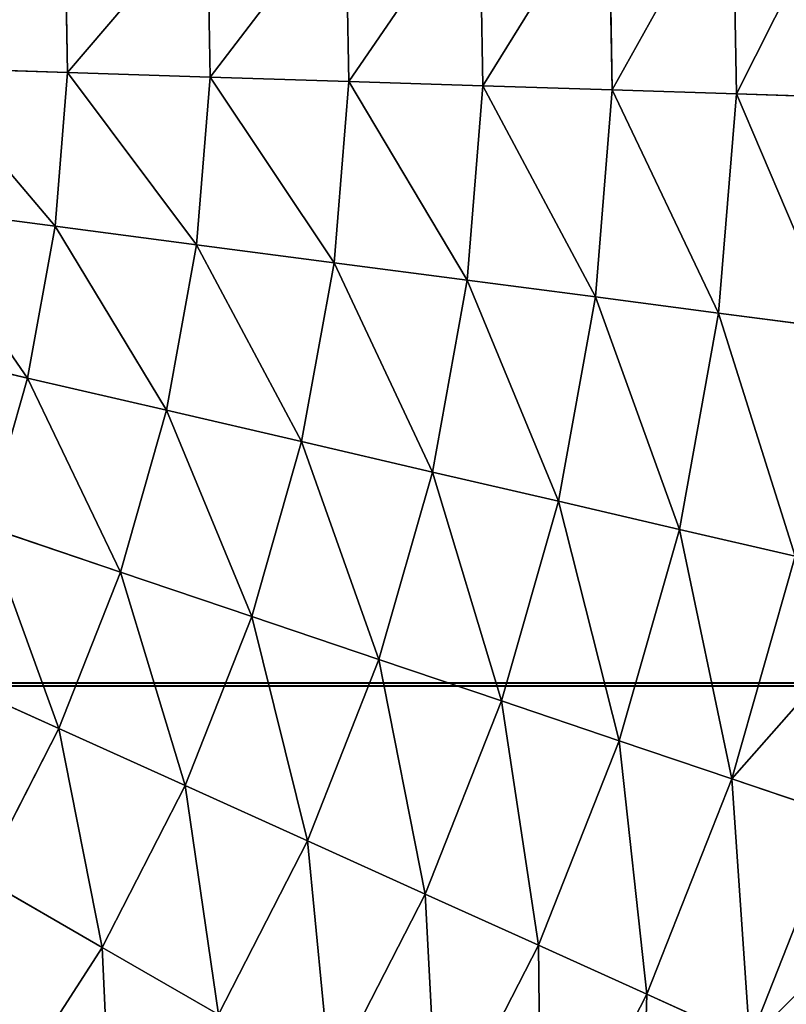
# Model space of a CAD drawing. Extents: x 5 to 635, y -14 to 121.
# Tile 98 of 256: x 78 to 90, y 39 to 54. Entities that reach past the tile are written whole.
import ezdxf

# ---------------------------------------------------------------- set-up
doc = ezdxf.new("R2010")
doc.units = 0
doc.layers.get('0').update_dxf_attribs({"color": 13, "linetype": 'CONTINUOUS'})

# ---------------------------------------------------------------- blocks, each defined once
blk = doc.blocks.new('COMPONENT_4')
for p, q in [((81.656, 48.963, 11.289), (81.603, 52.073, 11.289)), ((81.656, 48.963, 88.59), (81.603, 52.073, 88.59)), ((83.516, 48.904, 12.892), (83.459, 52.197, 12.892)), ((83.516, 48.904, 86.987), (83.459, 52.197, 86.987)), ((79.72, 49.025, 9.779), (79.67, 51.945, 9.779)), ((79.72, 49.025, 90.1), (79.67, 51.945, 90.1)), ((77.712, 49.089, 8.366), (77.665, 51.812, 8.366)), ((77.712, 49.089, 91.513), (77.665, 51.812, 91.513)), ((75.637, 49.155, 7.053), (75.594, 51.675, 7.053)), ((75.637, 49.155, 92.826), (75.594, 51.675, 92.826)), ((73.501, 49.224, 5.844), (73.461, 51.533, 5.844)), ((73.501, 49.224, 94.036), (73.461, 51.533, 94.036)), ((73.501, 49.224, 5.844), (71.307, 49.294, 4.74)), ((73.501, 49.224, 94.036), (71.307, 49.294, 95.139)), ((73.314, 46.921, 5.844), (73.501, 49.224, 5.844)), ((73.314, 46.921, 94.036), (73.501, 49.224, 94.036)), ((75.637, 49.155, 7.053), (73.501, 49.224, 5.844)), ((75.637, 49.155, 92.826), (73.501, 49.224, 94.036)), ((75.433, 46.644, 7.053), (75.637, 49.155, 7.053)), ((75.433, 46.644, 92.826), (75.637, 49.155, 92.826)), ((77.712, 49.089, 8.366), (75.637, 49.155, 7.053)), ((77.712, 49.089, 91.513), (75.637, 49.155, 92.826)), ((77.492, 46.375, 8.366), (77.712, 49.089, 8.366)), ((77.492, 46.375, 91.513), (77.712, 49.089, 91.513)), ((79.72, 49.025, 9.779), (77.712, 49.089, 8.366)), ((79.72, 49.025, 90.1), (77.712, 49.089, 91.513)), ((79.484, 46.114, 9.779), (79.72, 49.025, 9.779)), ((79.484, 46.114, 90.1), (79.72, 49.025, 90.1)), ((81.656, 48.963, 11.289), (79.72, 49.025, 9.779)), ((81.656, 48.963, 88.59), (79.72, 49.025, 90.1)), ((81.404, 45.863, 11.289), (81.656, 48.963, 11.289)), ((81.404, 45.863, 88.59), (81.656, 48.963, 88.59)), ((83.516, 48.904, 12.892), (81.656, 48.963, 11.289)), ((83.516, 48.904, 86.987), (81.656, 48.963, 88.59)), ((83.249, 45.621, 12.892), (83.516, 48.904, 12.892)), ((83.249, 45.621, 86.987), (83.516, 48.904, 86.987)), ((85.294, 48.847, 14.584), (83.516, 48.904, 12.892)), ((85.294, 48.847, 85.295), (83.516, 48.904, 86.987)), ((73.314, 46.921, 5.844), (71.137, 47.206, 4.74)), ((73.314, 46.921, 94.036), (71.137, 47.206, 95.139)), ((72.902, 44.648, 5.844), (73.314, 46.921, 5.844)), ((72.902, 44.648, 94.036), (73.314, 46.921, 94.036)), ((75.433, 46.644, 7.053), (73.314, 46.921, 5.844)), ((75.433, 46.644, 92.826), (73.314, 46.921, 94.036)), ((74.984, 44.165, 7.053), (75.433, 46.644, 7.053)), ((74.984, 44.165, 92.826), (75.433, 46.644, 92.826)), ((77.492, 46.375, 8.366), (75.433, 46.644, 7.053)), ((77.492, 46.375, 91.513), (75.433, 46.644, 92.826)), ((77.006, 43.695, 8.366), (77.492, 46.375, 8.366)), ((77.006, 43.695, 91.513), (77.492, 46.375, 91.513)), ((79.484, 46.114, 9.779), (77.492, 46.375, 8.366)), ((79.484, 46.114, 90.1), (77.492, 46.375, 91.513)), ((78.963, 43.24, 9.779), (79.484, 46.114, 9.779)), ((78.963, 43.24, 90.1), (79.484, 46.114, 90.1)), ((81.404, 45.863, 11.289), (79.484, 46.114, 9.779)), ((81.404, 45.863, 88.59), (79.484, 46.114, 90.1)), ((80.85, 42.802, 11.289), (81.404, 45.863, 11.289)), ((80.85, 42.802, 88.59), (81.404, 45.863, 88.59)), ((83.249, 45.621, 12.892), (81.404, 45.863, 11.289)), ((83.249, 45.621, 86.987), (81.404, 45.863, 88.59)), ((82.662, 42.381, 12.892), (83.249, 45.621, 12.892)), ((82.662, 42.381, 86.987), (83.249, 45.621, 86.987)), ((85.014, 45.391, 14.584), (83.249, 45.621, 12.892)), ((85.014, 45.391, 85.295), (83.249, 45.621, 86.987)), ((72.902, 44.648, 5.844), (70.764, 45.145, 4.74)), ((72.902, 44.648, 94.036), (70.764, 45.145, 95.139)), ((72.27, 42.427, 5.844), (72.902, 44.648, 5.844)), ((72.27, 42.427, 94.036), (72.902, 44.648, 94.036)), ((74.984, 44.165, 7.053), (72.902, 44.648, 5.844)), ((74.984, 44.165, 92.826), (72.902, 44.648, 94.036)), ((74.294, 41.741, 7.053), (74.984, 44.165, 7.053)), ((74.294, 41.741, 92.826), (74.984, 44.165, 92.826)), ((77.006, 43.695, 8.366), (74.984, 44.165, 7.053)), ((77.006, 43.695, 91.513), (74.984, 44.165, 92.826)), ((76.261, 41.075, 8.366), (77.006, 43.695, 8.366)), ((76.261, 41.075, 91.513), (77.006, 43.695, 91.513)), ((78.963, 43.24, 9.779), (77.006, 43.695, 8.366)), ((78.963, 43.24, 90.1), (77.006, 43.695, 91.513)), ((78.164, 40.431, 9.779), (78.963, 43.24, 9.779)), ((78.164, 40.431, 90.1), (78.963, 43.24, 90.1)), ((80.85, 42.802, 11.289), (78.963, 43.24, 9.779)), ((80.85, 42.802, 88.59), (78.963, 43.24, 90.1)), ((79.998, 39.81, 11.289), (80.85, 42.802, 11.289)), ((79.998, 39.81, 88.59), (80.85, 42.802, 88.59)), ((82.662, 42.381, 12.892), (80.85, 42.802, 11.289)), ((82.662, 42.381, 86.987), (80.85, 42.802, 88.59)), ((72.27, 42.427, 5.844), (74.294, 41.741, 7.053)), ((74.294, 41.741, 92.826), (72.27, 42.427, 94.036)), ((81.761, 39.214, 12.892), (82.662, 42.381, 12.892)), ((81.761, 39.214, 86.987), (82.662, 42.381, 86.987)), ((84.396, 41.978, 14.584), (82.662, 42.381, 12.892)), ((84.396, 41.978, 85.295), (82.662, 42.381, 86.987)), ((83.446, 38.643, 14.584), (84.396, 41.978, 14.584)), ((83.446, 38.643, 85.295), (84.396, 41.978, 85.295)), ((73.37, 39.397, 7.053), (74.294, 41.741, 7.053)), ((73.37, 39.397, 92.826), (74.294, 41.741, 92.826)), ((74.294, 41.741, 7.053), (76.261, 41.075, 8.366)), ((76.261, 41.075, 91.513), (74.294, 41.741, 92.826)), ((75.262, 38.542, 8.366), (76.261, 41.075, 8.366)), ((75.262, 38.542, 91.513), (76.261, 41.075, 91.513)), ((76.261, 41.075, 8.366), (78.164, 40.431, 9.779)), ((78.164, 40.431, 90.1), (76.261, 41.075, 91.513)), ((77.092, 37.714, 9.779), (78.164, 40.431, 9.779)), ((77.092, 37.714, 90.1), (78.164, 40.431, 90.1)), ((78.164, 40.431, 9.779), (79.998, 39.81, 11.289)), ((79.998, 39.81, 88.59), (78.164, 40.431, 90.1)), ((71.422, 40.278, 5.844), (73.37, 39.397, 7.053)), ((71.422, 40.278, 94.036), (73.37, 39.397, 92.826)), ((78.857, 36.916, 11.289), (79.998, 39.81, 11.289)), ((78.857, 36.916, 88.59), (79.998, 39.81, 88.59)), ((79.998, 39.81, 11.289), (81.761, 39.214, 12.892)), ((81.761, 39.214, 86.987), (79.998, 39.81, 88.59)), ((72.221, 37.155, 7.053), (73.37, 39.397, 7.053)), ((72.221, 37.155, 92.826), (73.37, 39.397, 92.826)), ((73.37, 39.397, 7.053), (75.262, 38.542, 8.366)), ((73.37, 39.397, 92.826), (75.262, 38.542, 91.513)), ((80.553, 36.15, 12.892), (81.761, 39.214, 12.892)), ((80.553, 36.15, 86.987), (81.761, 39.214, 86.987)), ((81.761, 39.214, 12.892), (83.446, 38.643, 14.584)), ((83.446, 38.643, 85.295), (81.761, 39.214, 86.987)), ((74.02, 36.118, 8.366), (75.262, 38.542, 8.366)), ((74.02, 36.118, 91.513), (75.262, 38.542, 91.513)), ((75.262, 38.542, 8.366), (77.092, 37.714, 9.779)), ((75.262, 38.542, 91.513), (77.092, 37.714, 90.1)), ((82.174, 35.417, 14.584), (83.446, 38.643, 14.584)), ((82.174, 35.417, 85.295), (83.446, 38.643, 85.295)), ((83.446, 38.643, 14.584), (85.051, 38.1, 16.362)), ((85.051, 38.1, 83.518), (83.446, 38.643, 85.295)), ((83.718, 34.719, 16.362), (85.051, 38.1, 16.362)), ((83.718, 34.719, 83.518), (85.051, 38.1, 83.518)), ((75.76, 35.115, 9.779), (77.092, 37.714, 9.779)), ((75.76, 35.115, 90.1), (77.092, 37.714, 90.1)), ((77.092, 37.714, 9.779), (78.857, 36.916, 11.289)), ((77.092, 37.714, 90.1), (78.857, 36.916, 88.59)), ((72.221, 37.155, 7.053), (74.02, 36.118, 8.366)), ((74.02, 36.118, 91.513), (72.221, 37.155, 92.826)), ((77.438, 34.148, 11.289), (78.857, 36.916, 11.289)), ((77.438, 34.148, 88.59), (78.857, 36.916, 88.59)), ((78.857, 36.916, 11.289), (80.553, 36.15, 12.892)), ((78.857, 36.916, 88.59), (80.553, 36.15, 86.987)), ((79.05, 33.219, 12.892), (80.553, 36.15, 12.892)), ((79.05, 33.219, 86.987), (80.553, 36.15, 86.987)), ((80.553, 36.15, 12.892), (82.174, 35.417, 14.584)), ((80.553, 36.15, 86.987), (82.174, 35.417, 85.295)), ((72.546, 33.828, 8.366), (74.02, 36.118, 8.366)), ((72.546, 33.828, 91.513), (74.02, 36.118, 91.513)), ((74.02, 36.118, 8.366), (75.76, 35.115, 9.779)), ((75.76, 35.115, 90.1), (74.02, 36.118, 91.513)), ((80.592, 32.331, 14.584), (82.174, 35.417, 14.584)), ((80.592, 32.331, 85.295), (82.174, 35.417, 85.295)), ((82.174, 35.417, 14.584), (83.718, 34.719, 16.362)), ((82.174, 35.417, 85.295), (83.718, 34.719, 83.518))]:
    blk.add_line(p, q)
mesh = blk.add_polyface()
corners = [(85.235, 52.314, 14.584), (83.516, 48.904, 12.892), (83.459, 52.197, 12.892), (85.294, 48.847, 14.584)]
mesh.append_faces([[corners[k] for k in face] for face in [(0, 1, 2), (1, 0, 3)]], dxfattribs={"vtx0": -1})
mesh = blk.add_polyface()
corners = [(83.516, 48.904, 86.987), (85.235, 52.314, 85.295), (83.459, 52.197, 86.987), (85.294, 48.847, 85.295)]
mesh.append_faces([[corners[k] for k in face] for face in [(0, 1, 2), (1, 0, 3)]], dxfattribs={"vtx0": -1})
mesh = blk.add_polyface()
corners = [(81.603, 52.073, 11.289), (79.72, 49.025, 9.779), (79.67, 51.945, 9.779), (81.656, 48.963, 11.289)]
mesh.append_faces([[corners[k] for k in face] for face in [(0, 1, 2), (1, 0, 3)]], dxfattribs={"vtx0": -1})
mesh = blk.add_polyface()
corners = [(79.72, 49.025, 90.1), (81.603, 52.073, 88.59), (79.67, 51.945, 90.1), (81.656, 48.963, 88.59)]
mesh.append_faces([[corners[k] for k in face] for face in [(0, 1, 2), (1, 0, 3)]], dxfattribs={"vtx0": -1})
mesh = blk.add_polyface()
corners = [(83.459, 52.197, 12.892), (81.656, 48.963, 11.289), (81.603, 52.073, 11.289), (83.516, 48.904, 12.892)]
mesh.append_faces([[corners[k] for k in face] for face in [(0, 1, 2), (1, 0, 3)]], dxfattribs={"vtx0": -1})
mesh = blk.add_polyface()
corners = [(81.656, 48.963, 88.59), (83.459, 52.197, 86.987), (81.603, 52.073, 88.59), (83.516, 48.904, 86.987)]
mesh.append_faces([[corners[k] for k in face] for face in [(0, 1, 2), (1, 0, 3)]], dxfattribs={"vtx0": -1})
mesh = blk.add_polyface()
corners = [(79.67, 51.945, 9.779), (77.712, 49.089, 8.366), (77.665, 51.812, 8.366), (79.72, 49.025, 9.779)]
mesh.append_faces([[corners[k] for k in face] for face in [(0, 1, 2), (1, 0, 3)]], dxfattribs={"vtx0": -1})
mesh = blk.add_polyface()
corners = [(77.712, 49.089, 91.513), (79.67, 51.945, 90.1), (77.665, 51.812, 91.513), (79.72, 49.025, 90.1)]
mesh.append_faces([[corners[k] for k in face] for face in [(0, 1, 2), (1, 0, 3)]], dxfattribs={"vtx0": -1})
mesh = blk.add_polyface()
corners = [(77.665, 51.812, 8.366), (75.637, 49.155, 7.053), (75.594, 51.675, 7.053), (77.712, 49.089, 8.366)]
mesh.append_faces([[corners[k] for k in face] for face in [(0, 1, 2), (1, 0, 3)]], dxfattribs={"vtx0": -1})
mesh = blk.add_polyface()
corners = [(75.637, 49.155, 92.826), (77.665, 51.812, 91.513), (75.594, 51.675, 92.826), (77.712, 49.089, 91.513)]
mesh.append_faces([[corners[k] for k in face] for face in [(0, 1, 2), (1, 0, 3)]], dxfattribs={"vtx0": -1})
mesh = blk.add_polyface()
corners = [(75.594, 51.675, 7.053), (73.501, 49.224, 5.844), (73.461, 51.533, 5.844), (75.637, 49.155, 7.053)]
mesh.append_faces([[corners[k] for k in face] for face in [(0, 1, 2), (1, 0, 3)]], dxfattribs={"vtx0": -1})
mesh = blk.add_polyface()
corners = [(73.501, 49.224, 94.036), (75.594, 51.675, 92.826), (73.461, 51.533, 94.036), (75.637, 49.155, 92.826)]
mesh.append_faces([[corners[k] for k in face] for face in [(0, 1, 2), (1, 0, 3)]], dxfattribs={"vtx0": -1})
mesh = blk.add_polyface()
corners = [(73.461, 51.533, 5.844), (71.307, 49.294, 4.74), (71.271, 51.388, 4.74), (73.501, 49.224, 5.844)]
mesh.append_faces([[corners[k] for k in face] for face in [(0, 1, 2), (1, 0, 3)]], dxfattribs={"vtx0": -1})
mesh = blk.add_polyface()
corners = [(71.307, 49.294, 95.139), (73.461, 51.533, 94.036), (71.271, 51.388, 95.139), (73.501, 49.224, 94.036)]
mesh.append_faces([[corners[k] for k in face] for face in [(0, 1, 2), (1, 0, 3)]], dxfattribs={"vtx0": -1})
mesh = blk.add_polyface()
corners = [(71.307, 49.294, 4.74), (73.314, 46.921, 5.844), (71.137, 47.206, 4.74), (73.501, 49.224, 5.844)]
mesh.append_faces([[corners[k] for k in face] for face in [(0, 1, 2), (1, 0, 3)]], dxfattribs={"vtx0": -1})
mesh = blk.add_polyface()
corners = [(73.314, 46.921, 94.036), (71.307, 49.294, 95.139), (71.137, 47.206, 95.139), (73.501, 49.224, 94.036)]
mesh.append_faces([[corners[k] for k in face] for face in [(0, 1, 2), (1, 0, 3)]], dxfattribs={"vtx0": -1})
mesh = blk.add_polyface()
corners = [(73.501, 49.224, 5.844), (75.433, 46.644, 7.053), (73.314, 46.921, 5.844), (75.637, 49.155, 7.053)]
mesh.append_faces([[corners[k] for k in face] for face in [(0, 1, 2), (1, 0, 3)]], dxfattribs={"vtx0": -1})
mesh = blk.add_polyface()
corners = [(75.433, 46.644, 92.826), (73.501, 49.224, 94.036), (73.314, 46.921, 94.036), (75.637, 49.155, 92.826)]
mesh.append_faces([[corners[k] for k in face] for face in [(0, 1, 2), (1, 0, 3)]], dxfattribs={"vtx0": -1})
mesh = blk.add_polyface()
corners = [(75.637, 49.155, 7.053), (77.492, 46.375, 8.366), (75.433, 46.644, 7.053), (77.712, 49.089, 8.366)]
mesh.append_faces([[corners[k] for k in face] for face in [(0, 1, 2), (1, 0, 3)]], dxfattribs={"vtx0": -1})
mesh = blk.add_polyface()
corners = [(77.492, 46.375, 91.513), (75.637, 49.155, 92.826), (75.433, 46.644, 92.826), (77.712, 49.089, 91.513)]
mesh.append_faces([[corners[k] for k in face] for face in [(0, 1, 2), (1, 0, 3)]], dxfattribs={"vtx0": -1})
mesh = blk.add_polyface()
corners = [(77.712, 49.089, 8.366), (79.484, 46.114, 9.779), (77.492, 46.375, 8.366), (79.72, 49.025, 9.779)]
mesh.append_faces([[corners[k] for k in face] for face in [(0, 1, 2), (1, 0, 3)]], dxfattribs={"vtx0": -1})
mesh = blk.add_polyface()
corners = [(79.484, 46.114, 90.1), (77.712, 49.089, 91.513), (77.492, 46.375, 91.513), (79.72, 49.025, 90.1)]
mesh.append_faces([[corners[k] for k in face] for face in [(0, 1, 2), (1, 0, 3)]], dxfattribs={"vtx0": -1})
mesh = blk.add_polyface()
corners = [(79.72, 49.025, 9.779), (81.404, 45.863, 11.289), (79.484, 46.114, 9.779), (81.656, 48.963, 11.289)]
mesh.append_faces([[corners[k] for k in face] for face in [(0, 1, 2), (1, 0, 3)]], dxfattribs={"vtx0": -1})
mesh = blk.add_polyface()
corners = [(81.404, 45.863, 88.59), (79.72, 49.025, 90.1), (79.484, 46.114, 90.1), (81.656, 48.963, 88.59)]
mesh.append_faces([[corners[k] for k in face] for face in [(0, 1, 2), (1, 0, 3)]], dxfattribs={"vtx0": -1})
mesh = blk.add_polyface()
corners = [(81.656, 48.963, 11.289), (83.249, 45.621, 12.892), (81.404, 45.863, 11.289), (83.516, 48.904, 12.892)]
mesh.append_faces([[corners[k] for k in face] for face in [(0, 1, 2), (1, 0, 3)]], dxfattribs={"vtx0": -1})
mesh = blk.add_polyface()
corners = [(83.249, 45.621, 86.987), (81.656, 48.963, 88.59), (81.404, 45.863, 88.59), (83.516, 48.904, 86.987)]
mesh.append_faces([[corners[k] for k in face] for face in [(0, 1, 2), (1, 0, 3)]], dxfattribs={"vtx0": -1})
mesh = blk.add_polyface()
corners = [(83.516, 48.904, 12.892), (85.014, 45.391, 14.584), (83.249, 45.621, 12.892), (85.294, 48.847, 14.584)]
mesh.append_faces([[corners[k] for k in face] for face in [(0, 1, 2), (1, 0, 3)]], dxfattribs={"vtx0": -1})
mesh = blk.add_polyface()
corners = [(85.014, 45.391, 85.295), (83.516, 48.904, 86.987), (83.249, 45.621, 86.987), (85.294, 48.847, 85.295)]
mesh.append_faces([[corners[k] for k in face] for face in [(0, 1, 2), (1, 0, 3)]], dxfattribs={"vtx0": -1})
mesh = blk.add_polyface()
corners = [(71.137, 47.206, 4.74), (72.902, 44.648, 5.844), (70.764, 45.145, 4.74), (73.314, 46.921, 5.844)]
mesh.append_faces([[corners[k] for k in face] for face in [(0, 1, 2), (1, 0, 3)]], dxfattribs={"vtx0": -1})
mesh = blk.add_polyface()
corners = [(72.902, 44.648, 94.036), (71.137, 47.206, 95.139), (70.764, 45.145, 95.139), (73.314, 46.921, 94.036)]
mesh.append_faces([[corners[k] for k in face] for face in [(0, 1, 2), (1, 0, 3)]], dxfattribs={"vtx0": -1})
mesh = blk.add_polyface()
corners = [(73.314, 46.921, 5.844), (74.984, 44.165, 7.053), (72.902, 44.648, 5.844), (75.433, 46.644, 7.053)]
mesh.append_faces([[corners[k] for k in face] for face in [(0, 1, 2), (1, 0, 3)]], dxfattribs={"vtx0": -1})
mesh = blk.add_polyface()
corners = [(74.984, 44.165, 92.826), (73.314, 46.921, 94.036), (72.902, 44.648, 94.036), (75.433, 46.644, 92.826)]
mesh.append_faces([[corners[k] for k in face] for face in [(0, 1, 2), (1, 0, 3)]], dxfattribs={"vtx0": -1})
mesh = blk.add_polyface()
corners = [(75.433, 46.644, 7.053), (77.006, 43.695, 8.366), (74.984, 44.165, 7.053), (77.492, 46.375, 8.366)]
mesh.append_faces([[corners[k] for k in face] for face in [(0, 1, 2), (1, 0, 3)]], dxfattribs={"vtx0": -1})
mesh = blk.add_polyface()
corners = [(77.006, 43.695, 91.513), (75.433, 46.644, 92.826), (74.984, 44.165, 92.826), (77.492, 46.375, 91.513)]
mesh.append_faces([[corners[k] for k in face] for face in [(0, 1, 2), (1, 0, 3)]], dxfattribs={"vtx0": -1})
mesh = blk.add_polyface()
corners = [(77.492, 46.375, 8.366), (78.963, 43.24, 9.779), (77.006, 43.695, 8.366), (79.484, 46.114, 9.779)]
mesh.append_faces([[corners[k] for k in face] for face in [(0, 1, 2), (1, 0, 3)]], dxfattribs={"vtx0": -1})
mesh = blk.add_polyface()
corners = [(78.963, 43.24, 90.1), (77.492, 46.375, 91.513), (77.006, 43.695, 91.513), (79.484, 46.114, 90.1)]
mesh.append_faces([[corners[k] for k in face] for face in [(0, 1, 2), (1, 0, 3)]], dxfattribs={"vtx0": -1})
mesh = blk.add_polyface()
corners = [(79.484, 46.114, 9.779), (80.85, 42.802, 11.289), (78.963, 43.24, 9.779), (81.404, 45.863, 11.289)]
mesh.append_faces([[corners[k] for k in face] for face in [(0, 1, 2), (1, 0, 3)]], dxfattribs={"vtx0": -1})
mesh = blk.add_polyface()
corners = [(80.85, 42.802, 88.59), (79.484, 46.114, 90.1), (78.963, 43.24, 90.1), (81.404, 45.863, 88.59)]
mesh.append_faces([[corners[k] for k in face] for face in [(0, 1, 2), (1, 0, 3)]], dxfattribs={"vtx0": -1})
mesh = blk.add_polyface()
corners = [(81.404, 45.863, 11.289), (82.662, 42.381, 12.892), (80.85, 42.802, 11.289), (83.249, 45.621, 12.892)]
mesh.append_faces([[corners[k] for k in face] for face in [(0, 1, 2), (1, 0, 3)]], dxfattribs={"vtx0": -1})
mesh = blk.add_polyface()
corners = [(82.662, 42.381, 86.987), (81.404, 45.863, 88.59), (80.85, 42.802, 88.59), (83.249, 45.621, 86.987)]
mesh.append_faces([[corners[k] for k in face] for face in [(0, 1, 2), (1, 0, 3)]], dxfattribs={"vtx0": -1})
mesh = blk.add_polyface()
corners = [(83.249, 45.621, 12.892), (84.396, 41.978, 14.584), (82.662, 42.381, 12.892), (85.014, 45.391, 14.584)]
mesh.append_faces([[corners[k] for k in face] for face in [(0, 1, 2), (1, 0, 3)]], dxfattribs={"vtx0": -1})
mesh = blk.add_polyface()
corners = [(84.396, 41.978, 85.295), (83.249, 45.621, 86.987), (82.662, 42.381, 86.987), (85.014, 45.391, 85.295)]
mesh.append_faces([[corners[k] for k in face] for face in [(0, 1, 2), (1, 0, 3)]], dxfattribs={"vtx0": -1})
mesh = blk.add_polyface()
corners = [(70.764, 45.145, 4.74), (72.27, 42.427, 5.844), (70.191, 43.13, 4.74), (72.902, 44.648, 5.844)]
mesh.append_faces([[corners[k] for k in face] for face in [(0, 1, 2), (1, 0, 3)]], dxfattribs={"vtx0": -1})
mesh = blk.add_polyface()
corners = [(72.27, 42.427, 94.036), (70.764, 45.145, 95.139), (70.191, 43.13, 95.139), (72.902, 44.648, 94.036)]
mesh.append_faces([[corners[k] for k in face] for face in [(0, 1, 2), (1, 0, 3)]], dxfattribs={"vtx0": -1})
mesh = blk.add_polyface()
corners = [(72.902, 44.648, 5.844), (74.294, 41.741, 7.053), (72.27, 42.427, 5.844), (74.984, 44.165, 7.053)]
mesh.append_faces([[corners[k] for k in face] for face in [(0, 1, 2), (1, 0, 3)]], dxfattribs={"vtx0": -1})
mesh = blk.add_polyface()
corners = [(74.294, 41.741, 92.826), (72.902, 44.648, 94.036), (72.27, 42.427, 94.036), (74.984, 44.165, 92.826)]
mesh.append_faces([[corners[k] for k in face] for face in [(0, 1, 2), (1, 0, 3)]], dxfattribs={"vtx0": -1})
mesh = blk.add_polyface()
corners = [(74.984, 44.165, 7.053), (76.261, 41.075, 8.366), (74.294, 41.741, 7.053), (77.006, 43.695, 8.366)]
mesh.append_faces([[corners[k] for k in face] for face in [(0, 1, 2), (1, 0, 3)]], dxfattribs={"vtx0": -1})
mesh = blk.add_polyface()
corners = [(76.261, 41.075, 91.513), (74.984, 44.165, 92.826), (74.294, 41.741, 92.826), (77.006, 43.695, 91.513)]
mesh.append_faces([[corners[k] for k in face] for face in [(0, 1, 2), (1, 0, 3)]], dxfattribs={"vtx0": -1})
mesh = blk.add_polyface()
corners = [(77.006, 43.695, 8.366), (78.164, 40.431, 9.779), (76.261, 41.075, 8.366), (78.963, 43.24, 9.779)]
mesh.append_faces([[corners[k] for k in face] for face in [(0, 1, 2), (1, 0, 3)]], dxfattribs={"vtx0": -1})
mesh = blk.add_polyface()
corners = [(78.164, 40.431, 90.1), (77.006, 43.695, 91.513), (76.261, 41.075, 91.513), (78.963, 43.24, 90.1)]
mesh.append_faces([[corners[k] for k in face] for face in [(0, 1, 2), (1, 0, 3)]], dxfattribs={"vtx0": -1})
mesh = blk.add_polyface()
corners = [(78.963, 43.24, 9.779), (79.998, 39.81, 11.289), (78.164, 40.431, 9.779), (80.85, 42.802, 11.289)]
mesh.append_faces([[corners[k] for k in face] for face in [(0, 1, 2), (1, 0, 3)]], dxfattribs={"vtx0": -1})
mesh = blk.add_polyface()
corners = [(79.998, 39.81, 88.59), (78.963, 43.24, 90.1), (78.164, 40.431, 90.1), (80.85, 42.802, 88.59)]
mesh.append_faces([[corners[k] for k in face] for face in [(0, 1, 2), (1, 0, 3)]], dxfattribs={"vtx0": -1})
mesh = blk.add_polyface()
corners = [(80.85, 42.802, 11.289), (81.761, 39.214, 12.892), (79.998, 39.81, 11.289), (82.662, 42.381, 12.892)]
mesh.append_faces([[corners[k] for k in face] for face in [(0, 1, 2), (1, 0, 3)]], dxfattribs={"vtx0": -1})
mesh = blk.add_polyface()
corners = [(81.761, 39.214, 86.987), (80.85, 42.802, 88.59), (79.998, 39.81, 88.59), (82.662, 42.381, 86.987)]
mesh.append_faces([[corners[k] for k in face] for face in [(0, 1, 2), (1, 0, 3)]], dxfattribs={"vtx0": -1})
mesh = blk.add_polyface()
corners = [(72.27, 42.427, 5.844), (73.37, 39.397, 7.053), (71.422, 40.278, 5.844), (74.294, 41.741, 7.053)]
mesh.append_faces([[corners[k] for k in face] for face in [(0, 1, 2), (1, 0, 3)]], dxfattribs={"vtx0": -1})
mesh = blk.add_polyface()
corners = [(73.37, 39.397, 92.826), (72.27, 42.427, 94.036), (71.422, 40.278, 94.036), (74.294, 41.741, 92.826)]
mesh.append_faces([[corners[k] for k in face] for face in [(0, 1, 2), (1, 0, 3)]], dxfattribs={"vtx0": -1})
mesh = blk.add_polyface()
corners = [(82.662, 42.381, 12.892), (83.446, 38.643, 14.584), (81.761, 39.214, 12.892), (84.396, 41.978, 14.584)]
mesh.append_faces([[corners[k] for k in face] for face in [(0, 1, 2), (1, 0, 3)]], dxfattribs={"vtx0": -1})
mesh = blk.add_polyface()
corners = [(83.446, 38.643, 85.295), (82.662, 42.381, 86.987), (81.761, 39.214, 86.987), (84.396, 41.978, 85.295)]
mesh.append_faces([[corners[k] for k in face] for face in [(0, 1, 2), (1, 0, 3)]], dxfattribs={"vtx0": -1})
mesh = blk.add_polyface()
corners = [(83.446, 38.643, 14.584), (86.046, 41.595, 16.362), (85.051, 38.1, 16.362), (84.396, 41.978, 14.584)]
mesh.append_faces([[corners[k] for k in face] for face in [(0, 1, 2), (1, 0, 3)]], dxfattribs={"vtx0": -1})
mesh = blk.add_polyface()
corners = [(86.046, 41.595, 83.518), (83.446, 38.643, 85.295), (85.051, 38.1, 83.518), (84.396, 41.978, 85.295)]
mesh.append_faces([[corners[k] for k in face] for face in [(0, 1, 2), (1, 0, 3)]], dxfattribs={"vtx0": -1})
mesh = blk.add_polyface()
corners = [(74.294, 41.741, 7.053), (75.262, 38.542, 8.366), (73.37, 39.397, 7.053), (76.261, 41.075, 8.366)]
mesh.append_faces([[corners[k] for k in face] for face in [(0, 1, 2), (1, 0, 3)]], dxfattribs={"vtx0": -1})
mesh = blk.add_polyface()
corners = [(75.262, 38.542, 91.513), (74.294, 41.741, 92.826), (73.37, 39.397, 92.826), (76.261, 41.075, 91.513)]
mesh.append_faces([[corners[k] for k in face] for face in [(0, 1, 2), (1, 0, 3)]], dxfattribs={"vtx0": -1})
mesh = blk.add_polyface()
corners = [(76.261, 41.075, 8.366), (77.092, 37.714, 9.779), (75.262, 38.542, 8.366), (78.164, 40.431, 9.779)]
mesh.append_faces([[corners[k] for k in face] for face in [(0, 1, 2), (1, 0, 3)]], dxfattribs={"vtx0": -1})
mesh = blk.add_polyface()
corners = [(77.092, 37.714, 90.1), (76.261, 41.075, 91.513), (75.262, 38.542, 91.513), (78.164, 40.431, 90.1)]
mesh.append_faces([[corners[k] for k in face] for face in [(0, 1, 2), (1, 0, 3)]], dxfattribs={"vtx0": -1})
mesh = blk.add_polyface()
corners = [(78.164, 40.431, 9.779), (78.857, 36.916, 11.289), (77.092, 37.714, 9.779), (79.998, 39.81, 11.289)]
mesh.append_faces([[corners[k] for k in face] for face in [(0, 1, 2), (1, 0, 3)]], dxfattribs={"vtx0": -1})
mesh = blk.add_polyface()
corners = [(78.857, 36.916, 88.59), (78.164, 40.431, 90.1), (77.092, 37.714, 90.1), (79.998, 39.81, 88.59)]
mesh.append_faces([[corners[k] for k in face] for face in [(0, 1, 2), (1, 0, 3)]], dxfattribs={"vtx0": -1})
mesh = blk.add_polyface()
corners = [(71.422, 40.278, 5.844), (72.221, 37.155, 7.053), (70.369, 38.222, 5.844), (73.37, 39.397, 7.053)]
mesh.append_faces([[corners[k] for k in face] for face in [(0, 1, 2), (1, 0, 3)]], dxfattribs={"vtx0": -1})
mesh = blk.add_polyface()
corners = [(72.221, 37.155, 92.826), (71.422, 40.278, 94.036), (70.369, 38.222, 94.036), (73.37, 39.397, 92.826)]
mesh.append_faces([[corners[k] for k in face] for face in [(0, 1, 2), (1, 0, 3)]], dxfattribs={"vtx0": -1})
mesh = blk.add_polyface()
corners = [(79.998, 39.81, 11.289), (80.553, 36.15, 12.892), (78.857, 36.916, 11.289), (81.761, 39.214, 12.892)]
mesh.append_faces([[corners[k] for k in face] for face in [(0, 1, 2), (1, 0, 3)]], dxfattribs={"vtx0": -1})
mesh = blk.add_polyface()
corners = [(80.553, 36.15, 86.987), (79.998, 39.81, 88.59), (78.857, 36.916, 88.59), (81.761, 39.214, 86.987)]
mesh.append_faces([[corners[k] for k in face] for face in [(0, 1, 2), (1, 0, 3)]], dxfattribs={"vtx0": -1})
mesh = blk.add_polyface()
corners = [(73.37, 39.397, 7.053), (74.02, 36.118, 8.366), (72.221, 37.155, 7.053), (75.262, 38.542, 8.366)]
mesh.append_faces([[corners[k] for k in face] for face in [(0, 1, 2), (1, 0, 3)]], dxfattribs={"vtx0": -1})
mesh = blk.add_polyface()
corners = [(74.02, 36.118, 91.513), (73.37, 39.397, 92.826), (72.221, 37.155, 92.826), (75.262, 38.542, 91.513)]
mesh.append_faces([[corners[k] for k in face] for face in [(0, 1, 2), (1, 0, 3)]], dxfattribs={"vtx0": -1})
mesh = blk.add_polyface()
corners = [(81.761, 39.214, 12.892), (82.174, 35.417, 14.584), (80.553, 36.15, 12.892), (83.446, 38.643, 14.584)]
mesh.append_faces([[corners[k] for k in face] for face in [(0, 1, 2), (1, 0, 3)]], dxfattribs={"vtx0": -1})
mesh = blk.add_polyface()
corners = [(82.174, 35.417, 85.295), (81.761, 39.214, 86.987), (80.553, 36.15, 86.987), (83.446, 38.643, 85.295)]
mesh.append_faces([[corners[k] for k in face] for face in [(0, 1, 2), (1, 0, 3)]], dxfattribs={"vtx0": -1})
mesh = blk.add_polyface()
corners = [(75.262, 38.542, 8.366), (75.76, 35.115, 9.779), (74.02, 36.118, 8.366), (77.092, 37.714, 9.779)]
mesh.append_faces([[corners[k] for k in face] for face in [(0, 1, 2), (1, 0, 3)]], dxfattribs={"vtx0": -1})
mesh = blk.add_polyface()
corners = [(75.76, 35.115, 90.1), (75.262, 38.542, 91.513), (74.02, 36.118, 91.513), (77.092, 37.714, 90.1)]
mesh.append_faces([[corners[k] for k in face] for face in [(0, 1, 2), (1, 0, 3)]], dxfattribs={"vtx0": -1})
mesh = blk.add_polyface()
corners = [(83.446, 38.643, 14.584), (83.718, 34.719, 16.362), (82.174, 35.417, 14.584), (85.051, 38.1, 16.362)]
mesh.append_faces([[corners[k] for k in face] for face in [(0, 1, 2), (1, 0, 3)]], dxfattribs={"vtx0": -1})
mesh = blk.add_polyface()
corners = [(83.718, 34.719, 83.518), (83.446, 38.643, 85.295), (82.174, 35.417, 85.295), (85.051, 38.1, 83.518)]
mesh.append_faces([[corners[k] for k in face] for face in [(0, 1, 2), (1, 0, 3)]], dxfattribs={"vtx0": -1})
mesh = blk.add_polyface()
corners = [(83.718, 34.719, 16.362), (86.571, 37.585, 18.22), (85.18, 34.058, 18.22), (85.051, 38.1, 16.362)]
mesh.append_faces([[corners[k] for k in face] for face in [(0, 1, 2), (1, 0, 3)]], dxfattribs={"vtx0": -1})
mesh = blk.add_polyface()
corners = [(86.571, 37.585, 81.659), (83.718, 34.719, 83.518), (85.18, 34.058, 81.659), (85.051, 38.1, 83.518)]
mesh.append_faces([[corners[k] for k in face] for face in [(0, 1, 2), (1, 0, 3)]], dxfattribs={"vtx0": -1})
mesh = blk.add_polyface()
corners = [(77.092, 37.714, 9.779), (77.438, 34.148, 11.289), (75.76, 35.115, 9.779), (78.857, 36.916, 11.289)]
mesh.append_faces([[corners[k] for k in face] for face in [(0, 1, 2), (1, 0, 3)]], dxfattribs={"vtx0": -1})
mesh = blk.add_polyface()
corners = [(77.438, 34.148, 88.59), (77.092, 37.714, 90.1), (75.76, 35.115, 90.1), (78.857, 36.916, 88.59)]
mesh.append_faces([[corners[k] for k in face] for face in [(0, 1, 2), (1, 0, 3)]], dxfattribs={"vtx0": -1})
mesh = blk.add_polyface()
corners = [(72.221, 37.155, 7.053), (72.546, 33.828, 8.366), (70.857, 35.036, 7.053), (74.02, 36.118, 8.366)]
mesh.append_faces([[corners[k] for k in face] for face in [(0, 1, 2), (1, 0, 3)]], dxfattribs={"vtx0": -1})
mesh = blk.add_polyface()
corners = [(72.546, 33.828, 91.513), (72.221, 37.155, 92.826), (70.857, 35.036, 92.826), (74.02, 36.118, 91.513)]
mesh.append_faces([[corners[k] for k in face] for face in [(0, 1, 2), (1, 0, 3)]], dxfattribs={"vtx0": -1})
mesh = blk.add_polyface()
corners = [(78.857, 36.916, 11.289), (79.05, 33.219, 12.892), (77.438, 34.148, 11.289), (80.553, 36.15, 12.892)]
mesh.append_faces([[corners[k] for k in face] for face in [(0, 1, 2), (1, 0, 3)]], dxfattribs={"vtx0": -1})
mesh = blk.add_polyface()
corners = [(79.05, 33.219, 86.987), (78.857, 36.916, 88.59), (77.438, 34.148, 88.59), (80.553, 36.15, 86.987)]
mesh.append_faces([[corners[k] for k in face] for face in [(0, 1, 2), (1, 0, 3)]], dxfattribs={"vtx0": -1})
mesh = blk.add_polyface()
corners = [(80.553, 36.15, 12.892), (80.592, 32.331, 14.584), (79.05, 33.219, 12.892), (82.174, 35.417, 14.584)]
mesh.append_faces([[corners[k] for k in face] for face in [(0, 1, 2), (1, 0, 3)]], dxfattribs={"vtx0": -1})
mesh = blk.add_polyface()
corners = [(80.592, 32.331, 85.295), (80.553, 36.15, 86.987), (79.05, 33.219, 86.987), (82.174, 35.417, 85.295)]
mesh.append_faces([[corners[k] for k in face] for face in [(0, 1, 2), (1, 0, 3)]], dxfattribs={"vtx0": -1})
mesh = blk.add_polyface()
corners = [(74.02, 36.118, 8.366), (74.179, 32.659, 9.779), (72.546, 33.828, 8.366), (75.76, 35.115, 9.779)]
mesh.append_faces([[corners[k] for k in face] for face in [(0, 1, 2), (1, 0, 3)]], dxfattribs={"vtx0": -1})
mesh = blk.add_polyface()
corners = [(74.179, 32.659, 90.1), (74.02, 36.118, 91.513), (72.546, 33.828, 91.513), (75.76, 35.115, 90.1)]
mesh.append_faces([[corners[k] for k in face] for face in [(0, 1, 2), (1, 0, 3)]], dxfattribs={"vtx0": -1})
mesh = blk.add_polyface()
corners = [(82.174, 35.417, 14.584), (82.06, 31.485, 16.362), (80.592, 32.331, 14.584), (83.718, 34.719, 16.362)]
mesh.append_faces([[corners[k] for k in face] for face in [(0, 1, 2), (1, 0, 3)]], dxfattribs={"vtx0": -1})
mesh = blk.add_polyface()
corners = [(82.06, 31.485, 83.518), (82.174, 35.417, 85.295), (80.592, 32.331, 85.295), (83.718, 34.719, 83.518)]
mesh.append_faces([[corners[k] for k in face] for face in [(0, 1, 2), (1, 0, 3)]], dxfattribs={"vtx0": -1})
blk = doc.blocks.new('COMPONENT_5')
blk.add_blockref('COMPONENT_4', (0, 0))
blk = doc.blocks.new('GROUP_2')
blk.add_line((251.5, 23.097), (1210.5, 23.097))
mesh = blk.add_polyface()
corners = [(1210.5, 25.547, 0.12), (251.5, 23.097), (251.5, 25.547, 0.12), (1210.5, 23.097)]
mesh.append_faces([[corners[k] for k in face] for face in [(0, 1, 2), (1, 0, 3)]], dxfattribs={"vtx0": -1})
mesh = blk.add_polyface()
corners = [(1210.5, 23.097), (251.5, 20.647, 0.12), (251.5, 23.097), (1210.5, 20.647, 0.12)]
mesh.append_faces([[corners[k] for k in face] for face in [(0, 1, 2), (1, 0, 3)]], dxfattribs={"vtx0": -1})
blk = doc.blocks.new('GROUP_3')
blk.add_blockref('COMPONENT_5', (0, 1.542))
at = {"extrusion": (-3.88578e-16, 1, 5.55112e-17), "xscale": 0.6562499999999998, "yscale": 0.3999999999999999, "zscale": 0.3999999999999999, "rotation": 180}
blk.add_blockref('GROUP_2', (164.636, 119.618, 41.575), dxfattribs=at)

msp = doc.modelspace()

# ---------------------------------------------------------------- block references
msp.add_blockref('GROUP_3', (5.278, 2.031, 2.908))

doc.saveas('drawing.dxf')
